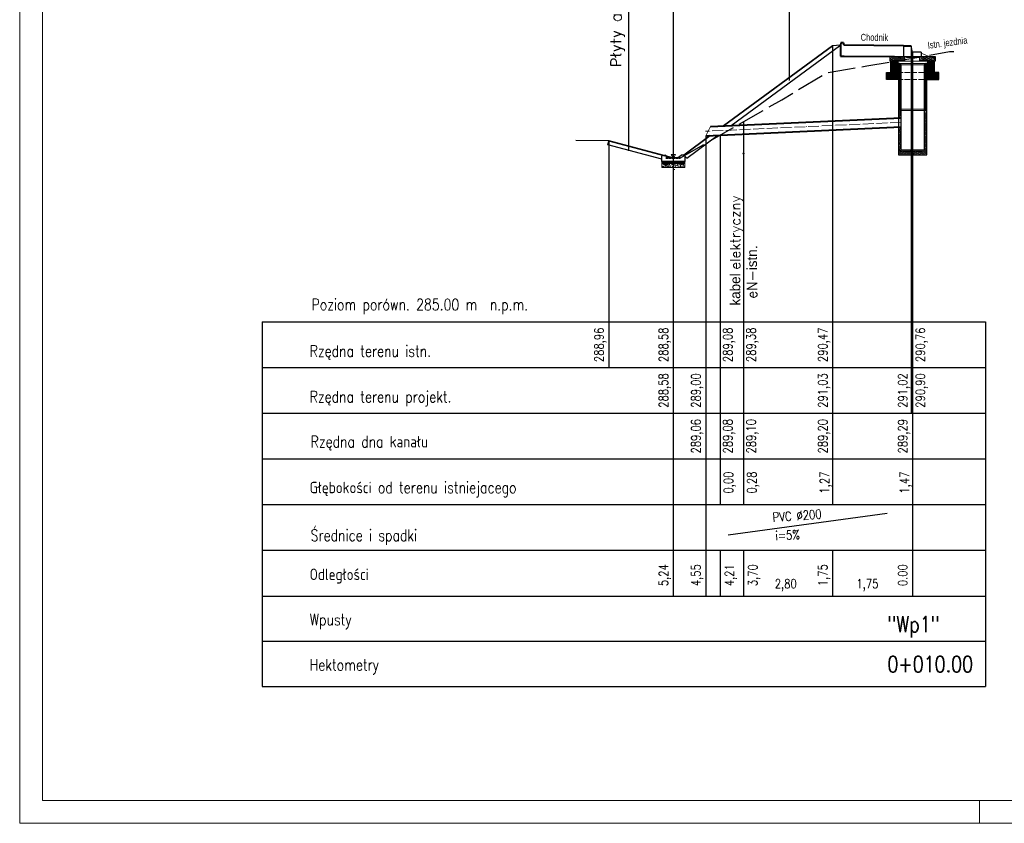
# Model space of a CAD drawing. Header units: millimetres. Extents: x 288 to 84288, y 257 to 29957.
# Tile 1 of 7: x 288 to 21830, y 257 to 17835. Entities that reach past the tile are written whole.
import ezdxf
from ezdxf.enums import TextEntityAlignment as Align

# ---------------------------------------------------------------- set-up
doc = ezdxf.new("R2010")
doc.units = ezdxf.units.MM
for name, pattern in [('ACAD_ISO02W100', [15, 12, -3]), ('ACAD_ISO03W100', [30, 12, -18]), ('ACAD_ISO04W100', [30, 24, -3, 0, -3]), ('DASHEDX2', [1.5, 1, -0.5]), ('DGN Style 2', [0.2836403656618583, 0.170184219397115, -0.1134561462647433])]:
    doc.linetypes.add(name, pattern=pattern)
for name, color, linetype, lineweight in [('12_obrys', 7, 'Continuous', 0), ('3_opisy', 7, 'Continuous', 0), ('60', 7, 'Continuous', 0), ('9_warstwy', 7, 'Continuous', 0), ('_TABELKA', 7, 'Continuous', 9), ('chodnik', 7, 'Continuous', 0), ('I-kanal.deszcz.projekt.', 30, 'Continuous', 40), ('IS-opis', 7, 'Continuous', 25), ('IS-Studzienki', 80, 'Continuous', 30), ('korytko betonowe', 7, 'Continuous', 0), ('osie', 10, 'ACAD_ISO04W100', 13), ('pobocze', 7, 'Continuous', 0), ('projektowany', 3, 'Continuous', 35), ('Teren istniejacy', 20, 'DASHEDX2', 25), ('TXT', 1, 'Continuous', 0), ('Wpust', 2, 'Continuous', 35)]:
    doc.layers.add(name, color=color, linetype=linetype, lineweight=lineweight)
for name, color, linetype in [('IS-Odnośniki', 7, 'Continuous'), ('IS-tabela', 1, 'Continuous'), ('Tabela', 1, 'Continuous'), ('TEKST', 7, 'Continuous')]:
    doc.layers.add(name, color=color, linetype=linetype)
doc.styles.add('50', font='simplex.shx', dxfattribs={"width": 0.8, "height": 180})
doc.styles.add('EWA100', font='simplex.shx', dxfattribs={"width": 0.8, "height": 250})
doc.styles.add('EWA101', font='simplex.shx', dxfattribs={"width": 0.8, "height": 350})
doc.styles.add('Style-Arial Narrow', font='ARIALN.TTF')

# ---------------------------------------------------------------- blocks, each defined once
blk = doc.blocks.new('*U4')
at = {"layer": 'korytko betonowe', "color": 7, "linetype": 'Continuous', "lineweight": 30}
for p, q in [((-0.2749666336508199, 0.04998792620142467), (-0.249966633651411, 0.07500515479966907)), ((0.2500333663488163, 0.0750051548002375), (0.2750333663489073, 0.04998792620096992))]:
    blk.add_line(p, q, dxfattribs=at)
at = {"layer": 'korytko betonowe', "color": 7, "linetype": 'Continuous', "lineweight": 30, "flags": 128}
for points in [[(0.2750333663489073, 0.04998792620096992), (0.2750333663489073, -0.07499484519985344), (-0.2749666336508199, -0.07499484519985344), (-0.2749666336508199, 0.04998792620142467)], [(-0.249966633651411, 0.07500515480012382), (-0.1999666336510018, 0.0750051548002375), (-0.1999666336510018, 0.0750051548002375)], [(0.2500333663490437, 0.0750051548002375), (0.2000333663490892, 0.0750051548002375), (0.2000333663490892, 0.0750051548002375)]]:
    blk.add_lwpolyline(points, dxfattribs=at)
at = {"layer": 'korytko betonowe', "color": 7, "linetype": 'Continuous', "lineweight": 30, "extrusion": (0, 0, -1)}
blk.add_arc((-3.336634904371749e-05, 0.3257194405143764), 0.3207142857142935, 231.419907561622, 308.5800924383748, dxfattribs=at)
blk = doc.blocks.new('*U5')
at = {"layer": 'korytko betonowe', "color": 7, "linetype": 'Continuous', "lineweight": 30}
for p, q in [((-0.2749666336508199, 0.04998792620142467), (-0.249966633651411, 0.07500515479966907)), ((0.2500333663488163, 0.0750051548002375), (0.2750333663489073, 0.04998792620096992))]:
    blk.add_line(p, q, dxfattribs=at)
at = {"layer": 'korytko betonowe', "color": 7, "linetype": 'Continuous', "lineweight": 30, "flags": 128}
for points in [[(0.2750333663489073, 0.04998792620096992), (0.2750333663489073, -0.07499484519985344), (-0.2749666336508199, -0.07499484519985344), (-0.2749666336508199, 0.04998792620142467)], [(-0.249966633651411, 0.07500515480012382), (-0.1999666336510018, 0.0750051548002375), (-0.1999666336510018, 0.0750051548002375)], [(0.2500333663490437, 0.0750051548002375), (0.2000333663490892, 0.0750051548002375), (0.2000333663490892, 0.0750051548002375)]]:
    blk.add_lwpolyline(points, dxfattribs=at)
at = {"layer": 'korytko betonowe', "color": 7, "linetype": 'Continuous', "lineweight": 30, "extrusion": (0, 0, -1)}
blk.add_arc((-3.336634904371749e-05, 0.3257194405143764), 0.3207142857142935, 231.419907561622, 308.5800924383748, dxfattribs=at)
blk = doc.blocks.new('Podstawa')
at = {"layer": 'IS-Studzienki', "linetype": 'ACAD_ISO03W100', "lineweight": 20}
h = blk.add_hatch(dxfattribs=at)
h.set_pattern_fill('ANSI31', color=256, scale=5, angle=90, style=0)
h.set_pattern_definition([(135, (7153.718840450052, 34713.49608996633), (-11.22532015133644, -11.22532015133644), [])])
h.paths.add_polyline_path([(7303.718840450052, 34963.49608996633), (7153.718840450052, 34963.49608996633), (7153.718840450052, 34713.49608996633), (7303.718840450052, 34713.49608996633)])
h.paths.add_polyline_path([(8103.718840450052, 34963.49608996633), (7953.718840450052, 34963.49608996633), (7953.718840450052, 34713.49608996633), (8103.718840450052, 34713.49608996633)])
h = blk.add_hatch(dxfattribs=at)
h.set_pattern_fill('ANSI31', color=256, scale=5, angle=90, style=0)
h.set_pattern_definition([(135, (7053.718840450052, 34563.49608996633), (-11.22532015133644, -11.22532015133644), [])])
h.paths.add_polyline_path([(8203.718840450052, 34713.49608996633), (7953.718840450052, 34713.49608996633), (7953.718840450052, 34563.49608996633), (8203.718840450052, 34563.49608996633)])
h.paths.add_polyline_path([(7303.718840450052, 34713.49608996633), (7053.718840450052, 34713.49608996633), (7053.718840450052, 34563.49608996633), (7303.718840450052, 34563.49608996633)])
for p, q in [((7228.521401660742, 34963.49608996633), (7138.718840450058, 35053.29865117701)), ((7206.070761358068, 34963.49608996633), (7138.718840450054, 35030.84801087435)), ((7183.620121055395, 34963.49608996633), (7138.718840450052, 35008.39737057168)), ((7161.169480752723, 34963.49608996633), (7138.718840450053, 34985.94673026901)), ((7250.972041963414, 34963.49608996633), (7150.97204196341, 35063.49608996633)), ((7273.422682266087, 34963.49608996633), (7173.422682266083, 35063.49608996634)), ((7295.87332256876, 34963.49608996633), (7195.873322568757, 35063.49608996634)), ((7318.323962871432, 34963.49608996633), (7218.323962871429, 35063.49608996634)), ((7340.774603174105, 34963.49608996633), (7240.774603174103, 35063.49608996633)), ((7363.225243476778, 34963.49608996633), (7263.225243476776, 35063.49608996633)), ((7383.718840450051, 34965.45313329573), (7285.675883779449, 35063.49608996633)), ((7383.71884045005, 34987.90377359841), (7308.126524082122, 35063.49608996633)), ((7408.126524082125, 34963.49608996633), (7308.126524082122, 35063.49608996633)), ((7383.718840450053, 35010.35441390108), (7330.577164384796, 35063.49608996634)), ((7430.577164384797, 34963.49608996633), (7330.577164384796, 35063.49608996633)), ((7383.718840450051, 35032.80505420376), (7353.027804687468, 35063.49608996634)), ((7451.070761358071, 34965.45313329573), (7353.027804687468, 35063.49608996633)), ((7383.718840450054, 35055.25569450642), (7375.478444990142, 35063.49608996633)), ((7451.07076135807, 34987.90377359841), (7375.478444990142, 35063.49608996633)), ((7451.070761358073, 35010.35441390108), (7397.929085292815, 35063.49608996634)), ((7451.070761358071, 35032.80505420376), (7420.379725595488, 35063.49608996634)), ((7451.070761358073, 35055.25569450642), (7442.830365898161, 35063.49608996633)), ((7906.366919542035, 34963.49608996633), (7810.693228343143, 35059.16978116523)), ((7883.916279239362, 34963.49608996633), (7810.693228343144, 35036.71914086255)), ((7861.465638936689, 34963.49608996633), (7810.693228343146, 35014.26850055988)), ((7839.014998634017, 34963.49608996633), (7810.693228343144, 34991.81786025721)), ((7816.564358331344, 34963.49608996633), (7810.693228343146, 34969.36721995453)), ((7928.817559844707, 34963.49608996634), (7828.817559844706, 35063.49608996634)), ((7951.26820014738, 34963.49608996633), (7851.268200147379, 35063.49608996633)), ((7969.392531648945, 34963.49608996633), (7873.718840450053, 35059.16978116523)), ((7946.941891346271, 34963.49608996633), (7873.718840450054, 35036.71914086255)), ((7924.491251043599, 34963.49608996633), (7873.718840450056, 35014.26850055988)), ((7902.040610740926, 34963.49608996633), (7873.718840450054, 34991.81786025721)), ((7879.589970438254, 34963.49608996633), (7873.718840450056, 34969.36721995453)), ((7991.843171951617, 34963.49608996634), (7891.843171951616, 35063.49608996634)), ((8014.29381225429, 34963.49608996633), (7914.293812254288, 35063.49608996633)), ((8036.744452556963, 34963.49608996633), (7936.744452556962, 35063.49608996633)), ((8059.195092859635, 34963.49608996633), (7959.195092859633, 35063.49608996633)), ((8081.645733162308, 34963.49608996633), (7981.645733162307, 35063.49608996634)), ((8104.096373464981, 34963.49608996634), (8004.09637346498, 35063.49608996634)), ((8118.718840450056, 34971.32426328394), (8026.547013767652, 35063.49608996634)), ((8118.718840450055, 34993.77490358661), (8048.997654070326, 35063.49608996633)), ((8118.718840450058, 35016.22554388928), (8071.448294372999, 35063.49608996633)), ((8118.718840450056, 35038.67618419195), (8093.898934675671, 35063.49608996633)), ((8118.718840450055, 35061.12682449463), (8116.349574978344, 35063.49608996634))]:
    blk.add_line(p, q, dxfattribs=at)
at = {"layer": 'IS-Studzienki', "linetype": 'Continuous', "lineweight": 20}
blk.add_line((7383.718840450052, 34963.49608996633), (7873.718840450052, 34963.49608996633), dxfattribs=at)
at = {"layer": 'IS-Studzienki', "linetype": 'ACAD_ISO02W100', "lineweight": 20, "ltscale": 10}
for p, q in [((7448.718840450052, 35063.49608996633), (7788.718840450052, 35063.49608996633)), ((7303.718840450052, 34713.49608996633), (7953.718840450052, 34713.49608996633)), ((7303.718840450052, 34563.49608996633), (7953.718840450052, 34563.49608996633))]:
    blk.add_line(p, q, dxfattribs=at)
at = {"layer": 'IS-Studzienki', "linetype": 'Continuous'}
for points in [[(7138.718840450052, 35063.49608996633), (7448.718840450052, 35063.49608996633), (7448.718840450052, 34963.49608996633), (7138.718840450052, 34963.49608996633)], [(7303.718840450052, 34713.49608996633), (7153.718840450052, 34713.49608996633), (7153.718840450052, 34963.49608996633), (7303.718840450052, 34963.49608996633)], [(7788.718840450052, 35063.49608996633), (8118.718840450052, 35063.49608996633), (8118.718840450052, 34963.49608996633), (7788.718840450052, 34963.49608996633)], [(8103.718840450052, 34963.49608996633), (7953.718840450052, 34963.49608996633), (7953.718840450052, 34713.49608996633), (8103.718840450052, 34713.49608996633)], [(7303.718840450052, 34563.49608996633), (7053.718840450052, 34563.49608996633), (7053.718840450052, 34713.49608996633), (7303.718840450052, 34713.49608996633)], [(8203.718840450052, 34713.49608996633), (7953.718840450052, 34713.49608996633), (7953.718840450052, 34563.49608996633), (8203.718840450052, 34563.49608996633)]]:
    blk.add_lwpolyline(points, close=True, dxfattribs=at)

msp = doc.modelspace()

# ---------------------------------------------------------------- hatches: boundary and pattern name
at = {"layer": '9_warstwy', "linetype": 'Continuous', "lineweight": 0}
h = msp.add_hatch(dxfattribs=at)
h.set_pattern_fill('DOTS', scale=909.0899999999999, style=0, pattern_type=2)
h.set_pattern_definition([(0, (-6709.672357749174, 15342.41994864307), (3.6079509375, 7.215901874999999), [0, -7.216356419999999])])
h.paths.add_polyline_path([(14703.83398797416, 14735.49302927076), (14339.10340968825, 14735.49302927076), (14339.10340968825, 14690.03852927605), (14357.33659469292, 14690.03852927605), (14508.54510960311, 14690.03852927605), (14698.59639063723, 14690.03852927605)])
h = msp.add_hatch(dxfattribs=at)
h.set_pattern_fill('AR-CONC', scale=909.0899999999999, style=0, pattern_type=2)
h.set_pattern_definition([(49.99999999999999, (-6606.574279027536, 15260.56366686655), (82.81113036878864, -7.245031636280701), [8.659082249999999, -95.24990474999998]), (355, (-6606.574279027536, 15260.56366686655), (-16.01945033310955, 86.84384173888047), [6.9272658, -76.19992380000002]), (100.4509999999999, (-6599.673376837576, 15259.96003110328), (66.79197941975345, 79.59841486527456), [7.359083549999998, -80.94991904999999]), (46.18420000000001, (-6606.574279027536, 15283.65455286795), (123.2176226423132, -19.11012995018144), [12.98907792, -142.87531167]), (96.63559999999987, (-6596.306107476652, 15282.06273627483), (107.9104037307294, 112.4664482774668), [11.03907986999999, -121.4253331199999]), (351.1840000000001, (-6606.574279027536, 15283.65455286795), (107.9111462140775, 112.4662993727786), [10.3908987, -114.2998857]), (21, (-6595.028836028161, 15277.88183136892), (68.91578555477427, -46.4842801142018), [8.659082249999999, -95.24990474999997]), (326.0000000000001, (-6595.028836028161, 15277.88183136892), (28.09180297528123, 83.7217190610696), [6.927265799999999, -76.19992380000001]), (71.4514, (-6589.286114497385, 15274.00819887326), (97.00739879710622, 37.23762536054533), [7.359083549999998, -80.94991904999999]), (37.50000000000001, (-6610.056093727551, 15261.00366642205), (1.403909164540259, 38.43407014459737), [0, -75.272652, 0, -77.3544681, 0, -76.49083259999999]), (7.499999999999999, (-6610.056093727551, 15261.00366642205), (30.37254349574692, 45.53657938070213), [0, -44.0999559, 0, -73.545381, 0, -29.1545163]), (327.5, (-6628.237893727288, 15261.00366642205), (61.63202708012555, -2.603971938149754), [0, -28.8636075, 0, -90.05445540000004, 0, -119.4998805]), (317.5, (-6646.419693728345, 15261.00366642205), (67.33137875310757, 11.55748436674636), [0, -37.5181443, 0, -59.80903110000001, 0, -84.8544606])])
h.paths.add_polyline_path([(14429.04425280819, 14642.93230139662), (14357.33659469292, 14690.03852927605), (14339.10340968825, 14690.03852927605), (14339.10340968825, 14599.12952927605), (14839.10290968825, 14599.12952927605), (14839.10290968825, 14690.03852927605), (14698.59639063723, 14690.03852927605), (14508.54510960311, 14690.03852927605)])
h = msp.add_hatch(dxfattribs=at)
h.set_pattern_fill('AR-CONC', scale=909.0899999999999, style=0, pattern_type=2)
h.set_pattern_definition([(49.99999999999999, (-6809.546803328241, 15284.36273397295), (82.81113036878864, -7.245031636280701), [8.659082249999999, -95.24990474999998]), (355, (-6809.546803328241, 15284.36273397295), (-16.01945033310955, 86.84384173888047), [6.9272658, -76.19992380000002]), (100.4509999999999, (-6802.645901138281, 15283.75909821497), (66.79197941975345, 79.59841486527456), [7.359083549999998, -80.94991904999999]), (46.18420000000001, (-6809.546803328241, 15307.45361997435), (123.2176226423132, -19.11012995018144), [12.98907792, -142.87531167]), (96.63559999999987, (-6799.278631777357, 15305.8608942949), (107.9104037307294, 112.4664482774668), [11.03907986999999, -121.4253331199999]), (351.1840000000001, (-6809.546803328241, 15307.45361997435), (107.9111462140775, 112.4662993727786), [10.3908987, -114.2998857]), (21, (-6798.00136032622, 15301.68089847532), (68.91578555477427, -46.4842801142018), [8.659082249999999, -95.24990474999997]), (326.0000000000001, (-6798.00136032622, 15301.68089847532), (28.09180297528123, 83.7217190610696), [6.927265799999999, -76.19992380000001]), (71.4514, (-6792.25863879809, 15297.80726598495), (97.00739879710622, 37.23762536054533), [7.359083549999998, -80.94991904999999]), (37.50000000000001, (-6810.05589372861, 15284.64000642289), (1.403909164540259, 38.43407014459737), [0, -75.272652, 0, -77.3544681, 0, -76.49083259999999]), (7.499999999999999, (-6810.05589372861, 15284.64000642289), (30.37254349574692, 45.53657938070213), [0, -44.0999559, 0, -73.545381, 0, -29.1545163]), (327.5, (-6837.328593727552, 15284.64000642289), (61.63202708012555, -2.603971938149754), [0, -28.8636075, 0, -90.05445540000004, 0, -119.4998805]), (317.5, (-6846.419493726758, 15284.64000642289), (67.33137875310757, 11.55748436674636), [0, -37.5181443, 0, -59.80903110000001, 0, -84.8544606])])
h.paths.add_polyline_path([(14357.33659469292, 14690.03852927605), (14429.04425280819, 14642.93230139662), (14508.54510960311, 14690.03852927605)])
h = msp.add_hatch(dxfattribs=at)
h.set_pattern_fill('DOTS', scale=909.0899999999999, style=0, pattern_type=2)
h.set_pattern_definition([(0, (-6468.246235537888, 15328.53723525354), (3.6079509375, 7.215901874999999), [0, -7.216356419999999])])
h.paths.add_polyline_path([(14698.59639063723, 14690.03852927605), (14839.10290968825, 14690.03852927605), (14839.10290968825, 14735.49302927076), (14703.83398797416, 14735.49302927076)])
h = msp.add_hatch(dxfattribs=at)
h.set_pattern_fill('DOTS', scale=0.90909, style=0, pattern_type=2)
h.set_pattern_definition([(0, (14586.29406135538, 14560.46929140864), (0.0036079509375, 0.007215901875), [0, -0.007216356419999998])])
h.paths.add_polyline_path([(14607.7075677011, 14559.86236448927), (14607.34283712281, 14559.86236448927), (14607.34283712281, 14559.81690998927), (14607.36107030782, 14559.81690998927), (14607.51227882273, 14559.81690998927), (14607.70233010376, 14559.81690998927)])
h = msp.add_hatch(dxfattribs=at)
h.set_pattern_fill('AR-CONC', scale=0.90909, style=0, pattern_type=2)
h.set_pattern_definition([(49.99999999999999, (14586.39715943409, 14560.38743512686), (0.08281113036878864, -0.007245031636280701), [0.00865908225, -0.09524990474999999]), (355, (14586.39715943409, 14560.38743512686), (-0.01601945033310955, 0.08684384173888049), [0.0069272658, -0.0761999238]), (100.4509999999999, (14586.40406033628, 14560.3868314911), (0.06679197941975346, 0.07959841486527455), [0.007359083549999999, -0.08094991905]), (46.18420000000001, (14586.39715943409, 14560.41052601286), (0.1232176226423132, -0.01911012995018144), [0.01298907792, -0.14287531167]), (96.63559999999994, (14586.40742760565, 14560.40893419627), (0.1079104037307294, 0.1124664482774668), [0.01103907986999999, -0.12142533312]), (351.1840000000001, (14586.39715943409, 14560.41052601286), (0.1079111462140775, 0.1124662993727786), [0.0103908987, -0.1142998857]), (21, (14586.4087048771, 14560.40475329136), (0.06891578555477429, -0.0464842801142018), [0.008659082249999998, -0.09524990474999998]), (326.0000000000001, (14586.4087048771, 14560.40475329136), (0.02809180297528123, 0.0837217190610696), [0.006927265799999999, -0.07619992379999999]), (71.4514, (14586.41444759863, 14560.40087965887), (0.09700739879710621, 0.03723762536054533), [0.007359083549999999, -0.08094991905]), (37.50000000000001, (14586.3936776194, 14560.38787512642), (0.001403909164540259, 0.03843407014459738), [0, -0.075272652, 0, -0.07735446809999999, 0, -0.07649083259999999]), (7.499999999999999, (14586.3936776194, 14560.38787512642), (0.03037254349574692, 0.04553657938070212), [0, -0.0440999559, 0, -0.07354538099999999, 0, -0.0291545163]), (327.5, (14586.3754958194, 14560.38787512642), (0.06163202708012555, -0.002603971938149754), [0, -0.0288636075, 0, -0.09005445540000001, 0, -0.1194998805]), (317.5, (14586.35731401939, 14560.38787512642), (0.06733137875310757, 0.01155748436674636), [0, -0.0375181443, 0, -0.0598090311, 0, -0.08485446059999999])])
h.paths.add_polyline_path([(14607.43277796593, 14559.76980376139), (14607.36107030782, 14559.81690998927), (14607.34283712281, 14559.81690998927), (14607.34283712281, 14559.72600098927), (14607.84283662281, 14559.72600098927), (14607.84283662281, 14559.81690998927), (14607.70233010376, 14559.81690998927), (14607.51227882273, 14559.81690998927)])
h = msp.add_hatch(dxfattribs=at)
h.set_pattern_fill('AR-CONC', scale=0.90909, style=0, pattern_type=2)
h.set_pattern_definition([(49.99999999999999, (14586.1941869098, 14560.41123419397), (0.08281113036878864, -0.007245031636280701), [0.00865908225, -0.09524990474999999]), (355, (14586.1941869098, 14560.41123419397), (-0.01601945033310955, 0.08684384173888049), [0.0069272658, -0.0761999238]), (100.4509999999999, (14586.20108781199, 14560.41063055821), (0.06679197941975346, 0.07959841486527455), [0.007359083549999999, -0.08094991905]), (46.18420000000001, (14586.1941869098, 14560.43432507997), (0.1232176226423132, -0.01911012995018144), [0.01298907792, -0.14287531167]), (96.63559999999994, (14586.20445508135, 14560.43273235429), (0.1079104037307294, 0.1124664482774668), [0.01103907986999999, -0.12142533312]), (351.1840000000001, (14586.1941869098, 14560.43432507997), (0.1079111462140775, 0.1124662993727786), [0.0103908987, -0.1142998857]), (21, (14586.2057323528, 14560.42855235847), (0.06891578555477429, -0.0464842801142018), [0.008659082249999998, -0.09524990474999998]), (326.0000000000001, (14586.2057323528, 14560.42855235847), (0.02809180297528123, 0.0837217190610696), [0.006927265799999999, -0.07619992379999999]), (71.4514, (14586.21147507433, 14560.42467872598), (0.09700739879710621, 0.03723762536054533), [0.007359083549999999, -0.08094991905]), (37.50000000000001, (14586.1936778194, 14560.41151146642), (0.001403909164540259, 0.03843407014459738), [0, -0.075272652, 0, -0.07735446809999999, 0, -0.07649083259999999]), (7.499999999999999, (14586.1936778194, 14560.41151146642), (0.03037254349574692, 0.04553657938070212), [0, -0.0440999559, 0, -0.07354538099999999, 0, -0.0291545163]), (327.5, (14586.1664051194, 14560.41151146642), (0.06163202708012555, -0.002603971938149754), [0, -0.0288636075, 0, -0.09005445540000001, 0, -0.1194998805]), (317.5, (14586.1573142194, 14560.41151146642), (0.06733137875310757, 0.01155748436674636), [0, -0.0375181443, 0, -0.0598090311, 0, -0.08485446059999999])])
h.paths.add_polyline_path([(14607.36107030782, 14559.81690998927), (14607.43277796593, 14559.76980376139), (14607.51227882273, 14559.81690998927)])
h = msp.add_hatch(dxfattribs=at)
h.set_pattern_fill('DOTS', scale=0.90909, style=0, pattern_type=2)
h.set_pattern_definition([(0, (14586.53548747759, 14560.45540869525), (0.0036079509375, 0.007215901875), [0, -0.007216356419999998])])
h.paths.add_polyline_path([(14607.70233010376, 14559.81690998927), (14607.84283662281, 14559.81690998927), (14607.84283662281, 14559.86236448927), (14607.7075677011, 14559.86236448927)])
at = {"layer": 'IS-Studzienki', "linetype": 'ACAD_ISO03W100', "lineweight": 18}
h = msp.add_hatch(dxfattribs=at)
h.set_pattern_fill('ANSI31', color=256, scale=5, angle=90, style=0)
h.set_pattern_definition([(135, (17330.39071732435, 15964.38329517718), (-11.22532015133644, -11.22532015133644), [])])
h.paths.add_polyline_path([(19574.2739675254, 16098.22022985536), (19554.27396752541, 16098.22022985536), (19544.27396752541, 16128.22022985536), (19514.27396752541, 16128.22022985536), (19514.27396752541, 15878.22022985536), (19544.27396752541, 15878.22022985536), (19554.27396752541, 15848.22022985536), (19574.2739675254, 15848.22022985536)])
h.paths.add_polyline_path([(20134.27396752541, 16128.22022985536), (20104.27396752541, 16128.22022985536), (20094.27396752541, 16098.22022985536), (20074.27396752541, 16098.22022985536), (20074.27396752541, 15915.19891233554, -0.22871927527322), (20134.27396752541, 15905.54512764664)])
h.paths.add_polyline_path([(20134.27396752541, 15905.54512764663, 0.2287192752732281), (20074.27396752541, 15915.19891233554), (20074.27396752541, 15848.22022985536), (20094.27396752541, 15848.22022985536), (20104.27396752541, 15878.22022985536), (20134.27396752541, 15878.22022985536)])
h.paths.add_polyline_path([(19574.27396752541, 16846.22022985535), (19544.27396752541, 16846.22022985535), (19534.27396752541, 16878.22022985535), (19521.27396752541, 16878.22022985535), (19514.27396752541, 16871.22022985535), (19514.27396752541, 16128.22022985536), (19544.27396752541, 16128.22022985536), (19554.27396752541, 16098.22022985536), (19574.27396752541, 16098.22022985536)])
h.paths.add_polyline_path([(20134.27396752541, 16811.24154737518, -0.228719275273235), (20074.27396752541, 16820.89533206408), (20074.27396752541, 16165.19891233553, -0.2287192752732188), (20134.2739675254, 16155.54512764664)])
h.paths.add_polyline_path([(20134.27396752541, 16871.22022985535), (20127.27396752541, 16878.22022985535), (20114.27396752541, 16878.22022985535), (20104.27396752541, 16846.22022985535), (20074.27396752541, 16846.22022985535), (20074.27396752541, 16820.89533206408, 0.228719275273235), (20134.27396752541, 16811.24154737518)])
h.paths.add_polyline_path([(20134.27396752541, 16155.54512764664, 0.2287192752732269), (20074.27396752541, 16165.19891233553), (20074.27396752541, 16098.22022985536), (20094.27396752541, 16098.22022985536), (20104.27396752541, 16128.22022985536), (20134.2739675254, 16128.22022985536)])

# ---------------------------------------------------------------- linework, layer by layer
at = {"layer": '12_obrys', "color": 251, "linetype": 'DGN Style 2', "lineweight": 40}
for p, q in [((14752.73935968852, 14808.22022927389), (14425.46695968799, 14808.22022927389)), ((14752.73935968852, 14808.22022927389), (14425.46695968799, 14808.22022927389)), ((14607.75647307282, 14559.93509168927), (14607.42920067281, 14559.93509168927)), ((14607.75647307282, 14559.93509168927), (14607.42920067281, 14559.93509168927))]:
    msp.add_line(p, q, dxfattribs=at)
at = {"layer": '3_opisy', "color": 7, "linetype": 'Continuous', "lineweight": 0, "flags": 128}
for points in [[(14589.10315968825, 14808.22022927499), (14538.19411968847, 14884.58378927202), (14638.194019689, 14884.58378927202), (14589.10315968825, 14808.22022927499)], [(14607.59283687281, 14559.93509168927), (14607.54192783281, 14560.01145524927), (14607.64192773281, 14560.01145524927), (14607.59283687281, 14559.93509168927)]]:
    msp.add_lwpolyline(points, dxfattribs=at)
at = {"layer": '60', "color": 7, "linetype": 'Continuous', "lineweight": 0}
msp.add_line((14589.10316515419, 11231.5359013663), (14589.10316515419, 11331.53590099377), dxfattribs=at)
at = {"layer": '9_warstwy', "color": 7, "linetype": 'Continuous', "lineweight": 13}
for p, q in [((14816.37565968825, 14871.85652927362), (14881.69009011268, 14806.5420988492)), ((14607.82010937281, 14559.99872798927), (14607.88542380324, 14559.93341355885))]:
    msp.add_line(p, q, dxfattribs=at)
at = {"layer": '9_warstwy', "color": 7, "linetype": 'Continuous', "lineweight": 0, "flags": 128}
for points in [[(14703.83398797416, 14735.49302927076), (14339.10340968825, 14735.49302927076), (14339.10340968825, 14690.03852927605), (14357.33659469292, 14690.03852927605), (14508.54510960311, 14690.03852927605), (14698.59639063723, 14690.03852927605), (14703.83398797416, 14735.49302927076)], [(14429.04425280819, 14642.93230139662), (14357.33659469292, 14690.03852927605), (14339.10340968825, 14690.03852927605), (14339.10340968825, 14599.12952927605), (14839.10290968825, 14599.12952927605), (14839.10290968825, 14690.03852927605), (14698.59639063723, 14690.03852927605), (14508.54510960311, 14690.03852927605), (14429.04425280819, 14642.93230139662)], [(14357.33659469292, 14690.03852927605), (14429.04425280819, 14642.93230139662), (14508.54510960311, 14690.03852927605), (14357.33659469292, 14690.03852927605)], [(14698.59639063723, 14690.03852927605), (14839.10290968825, 14690.03852927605), (14839.10290968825, 14735.49302927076), (14703.83398797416, 14735.49302927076), (14698.59639063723, 14690.03852927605)], [(14607.7075677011, 14559.86236448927), (14607.34283712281, 14559.86236448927), (14607.34283712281, 14559.81690998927), (14607.36107030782, 14559.81690998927), (14607.51227882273, 14559.81690998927), (14607.70233010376, 14559.81690998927), (14607.7075677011, 14559.86236448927)], [(14607.43277796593, 14559.76980376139), (14607.36107030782, 14559.81690998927), (14607.34283712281, 14559.81690998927), (14607.34283712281, 14559.72600098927), (14607.84283662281, 14559.72600098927), (14607.84283662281, 14559.81690998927), (14607.70233010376, 14559.81690998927), (14607.51227882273, 14559.81690998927), (14607.43277796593, 14559.76980376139)], [(14607.36107030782, 14559.81690998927), (14607.43277796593, 14559.76980376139), (14607.51227882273, 14559.81690998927), (14607.36107030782, 14559.81690998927)], [(14607.70233010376, 14559.81690998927), (14607.84283662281, 14559.81690998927), (14607.84283662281, 14559.86236448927), (14607.7075677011, 14559.86236448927), (14607.70233010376, 14559.81690998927)]]:
    msp.add_lwpolyline(points, close=True, dxfattribs=at)
at = {"layer": '_TABELKA', "linetype": 'Continuous'}
for p, q in [((287.5625031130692, 256.7743232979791), (287.5625031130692, 29956.77432329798)), ((787.5625031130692, 756.7743232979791), (787.5625031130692, 29456.77432329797)), ((83787.56250311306, 756.7743232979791), (787.5625031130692, 756.7743232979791)), ((21287.56250311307, 256.7743232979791), (21287.56250311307, 756.7743232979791)), ((84287.56250311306, 256.7743232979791), (287.5625031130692, 256.7743232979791))]:
    msp.add_line(p, q, dxfattribs=at)
at = {"layer": 'chodnik', "color": 6, "linetype": 'Continuous', "lineweight": 40}
for p, q in [((18253.76155356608, 17331.24510013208), (18244.2739693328, 17276.46067546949)), ((18244.2739693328, 17276.46067546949), (18244.2739693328, 17040.85867666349)), ((18313.76155595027, 17331.24510013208), (18253.76155356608, 17331.24510013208)), ((18324.27397052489, 17276.46067546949), (18313.76155595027, 17331.24510013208)), ((19624.27397052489, 17263.46067666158), (18324.27397052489, 17276.46067546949)), ((19624.27397052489, 17253.46067511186), (19624.27397052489, 17263.46067666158)), ((19794.2739693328, 17253.46067511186), (19624.27397052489, 17253.46067511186)), ((19624.27453480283, 17253.46070896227), (19624.27453480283, 17263.46070908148)), ((18244.2739693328, 17040.85867666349), (18324.27397052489, 17040.85867666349)), ((18324.27397052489, 17040.85867666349), (19424.27396909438, 17030.85867570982)), ((19824.2589319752, 17128.22023104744), (19824.2589319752, 17128.22023104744)), ((19824.25949625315, 17128.22026346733), (19824.25949625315, 17128.22026346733))]:
    msp.add_line(p, q, dxfattribs=at)
at = {"layer": 'I-kanal.deszcz.projekt.'}
for p, q in [((15403.6449506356, 15499.23893432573), (19574.27396752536, 15691.22022985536)), ((15297.60593235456, 15294.35777418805), (19574.27396752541, 15491.22022985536))]:
    msp.add_line(p, q, dxfattribs=at)
at = {"layer": 'I-kanal.deszcz.projekt.', "lineweight": 9}
msp.add_line((15297.60593235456, 15294.35777418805), (15403.6449506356, 15499.23893432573), dxfattribs=at)
at = {"layer": 'IS-Studzienki', "lineweight": 9}
for p, q in [((19534.27396752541, 16878.22022985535), (20114.27396752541, 16878.22022985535)), ((19574.27396752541, 16846.22022985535), (20074.27396752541, 16846.22022985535)), ((19544.27396752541, 15878.22022985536), (20044.27396752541, 15878.22022985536)), ((19574.27396752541, 15848.22022985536), (20074.27396752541, 15848.22022985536))]:
    msp.add_line(p, q, dxfattribs=at)
at = {"layer": 'IS-Studzienki', "linetype": 'ACAD_ISO03W100', "lineweight": 18}
for p, q in [((19574.2739675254, 15806.04840317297), (19514.2739675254, 15866.04840317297)), ((19574.2739675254, 15783.5977628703), (19514.27396752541, 15843.5977628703)), ((19574.2739675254, 15761.14712256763), (19514.27396752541, 15821.14712256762)), ((19574.2739675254, 15738.69648226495), (19514.2739675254, 15798.69648226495)), ((19574.2739675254, 15716.24584196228), (19514.27396752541, 15776.24584196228)), ((19563.84893932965, 15704.22022985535), (19514.27396752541, 15753.7952016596)), ((19541.39829902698, 15704.22022985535), (19514.27396752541, 15731.34456135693)), ((19538.69268860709, 15864.08032239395), (19524.55278114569, 15878.22022985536)), ((19574.2739675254, 15828.49904347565), (19556.55278114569, 15846.22022985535)), ((20078.54916407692, 15848.33835695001), (20074.27396752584, 15852.61355350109)), ((20110.72849228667, 15808.40924567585), (20074.27396752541, 15844.86377043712)), ((20134.27396752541, 15739.96248983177), (20074.27396752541, 15799.96248983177)), ((20134.27396752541, 15717.5118495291), (20074.27396752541, 15777.5118495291)), ((20134.27396752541, 15695.06120922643), (20074.27396752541, 15755.06120922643)), ((20134.27396752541, 15672.61056892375), (20074.27396752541, 15732.61056892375)), ((20134.27396752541, 15762.41313013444), (20078.54916407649, 15818.13793358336)), ((20131.1911104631, 15840.59769116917), (20095.36814841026, 15876.420653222)), ((20134.27396752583, 15859.96547440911), (20107.49892495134, 15886.74051698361)), ((20134.27396752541, 15784.86377043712), (20110.72849228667, 15808.40924567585)), ((20134.27396752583, 15882.41611471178), (20112.84431549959, 15903.84576673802)), ((20134.27396752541, 15807.31441073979), (20131.19111046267, 15810.39726780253)), ((19518.9476587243, 15704.22022985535), (19514.27396752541, 15708.89392105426)), ((20134.27396752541, 15650.15992862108), (20074.27396752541, 15710.15992862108)), ((20134.27396752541, 15627.70928831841), (20074.27396752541, 15687.70928831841)), ((20134.27396752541, 15605.25864801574), (20074.27396752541, 15665.25864801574)), ((20134.27396752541, 15582.80800771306), (20074.27396752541, 15642.80800771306)), ((20134.27396752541, 15560.35736741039), (20074.27396752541, 15620.35736741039)), ((20134.27396752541, 15537.90672710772), (20074.27396752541, 15597.90672710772)), ((20134.27396752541, 15515.45608680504), (20074.27396752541, 15575.45608680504)), ((20134.27396752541, 15493.00544650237), (20074.27396752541, 15553.00544650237)), ((20134.27396752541, 15470.5548061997), (20074.27396752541, 15530.5548061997)), ((19574.2739675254, 15401.93687772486), (19514.27396752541, 15461.93687772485)), ((19574.27396752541, 15379.48623742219), (19514.27396752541, 15439.48623742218)), ((19574.2739675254, 15357.03559711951), (19514.27396752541, 15417.03559711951)), ((19574.2739675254, 15334.58495681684), (19514.27396752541, 15394.58495681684)), ((19574.27396752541, 15312.13431651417), (19514.27396752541, 15372.13431651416)), ((19574.27396752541, 15289.6836762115), (19514.27396752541, 15349.68367621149)), ((19574.2739675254, 15267.23303590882), (19514.27396752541, 15327.23303590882)), ((19574.27396752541, 15244.78239560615), (19514.27396752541, 15304.78239560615)), ((19574.2739675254, 15424.38751802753), (19520.44125569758, 15478.22022985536)), ((19574.27396752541, 15446.83815833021), (19542.89189600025, 15478.22022985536)), ((19574.2739675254, 15469.28879863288), (19565.34253630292, 15478.22022985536)), ((20134.27396752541, 15448.10416589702), (20074.27396752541, 15508.10416589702)), ((20134.27396752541, 15425.65352559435), (20074.27396752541, 15485.65352559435)), ((20134.27396752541, 15403.20288529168), (20074.27396752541, 15463.20288529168)), ((20134.27396752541, 15380.752244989), (20074.27396752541, 15440.752244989)), ((20134.27396752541, 15358.30160468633), (20074.27396752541, 15418.30160468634)), ((20134.27396752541, 15335.85096438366), (20074.27396752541, 15395.85096438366)), ((20134.27396752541, 15313.40032408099), (20074.27396752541, 15373.40032408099)), ((20134.27396752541, 15290.94968377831), (20074.27396752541, 15350.94968377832)), ((20134.27396752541, 15268.49904347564), (20074.27396752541, 15328.49904347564)), ((20134.27396752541, 15246.04840317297), (20074.2739675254, 15306.04840317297)), ((19574.2739675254, 15222.33175530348), (19514.27396752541, 15282.33175530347)), ((19574.2739675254, 15199.8811150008), (19514.27396752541, 15259.8811150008)), ((19574.27396752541, 15177.43047469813), (19514.27396752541, 15237.43047469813)), ((19574.2739675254, 15154.97983439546), (19514.27396752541, 15214.97983439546)), ((19574.2739675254, 15132.52919409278), (19514.27396752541, 15192.52919409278)), ((19574.27396752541, 15110.07855379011), (19514.27396752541, 15170.07855379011)), ((19574.27396752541, 15087.62791348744), (19514.27396752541, 15147.62791348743)), ((19574.2739675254, 15065.17727318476), (19514.27396752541, 15125.17727318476)), ((19574.27396752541, 15042.72663288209), (19514.27396752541, 15102.72663288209)), ((19574.2739675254, 15020.27599257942), (19514.27396752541, 15080.27599257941)), ((20134.27396752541, 15223.59776287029), (20074.27396752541, 15283.5977628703)), ((20134.27396752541, 15201.14712256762), (20074.27396752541, 15261.14712256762)), ((20134.27396752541, 15178.69648226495), (20074.2739675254, 15238.69648226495)), ((20134.27396752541, 15156.24584196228), (20074.27396752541, 15216.24584196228)), ((20134.27396752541, 15133.7952016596), (20074.2739675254, 15193.79520165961)), ((20134.27396752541, 15111.34456135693), (20074.2739675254, 15171.34456135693)), ((20134.27396752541, 15088.89392105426), (20074.27396752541, 15148.89392105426)), ((20134.27396752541, 15066.44328075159), (20074.2739675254, 15126.44328075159)), ((20134.27396752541, 15043.99264044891), (20074.2739675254, 15103.99264044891)), ((20134.27396752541, 15021.54200014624), (20074.27396752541, 15081.54200014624)), ((19574.2739675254, 14997.82535227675), (19514.27396752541, 15057.82535227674)), ((19671.42844964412, 14878.22022985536), (19514.27396752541, 15035.37471197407)), ((19648.97780934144, 14878.22022985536), (19514.27396752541, 15012.9240716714)), ((19626.52716903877, 14878.22022985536), (19514.27396752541, 14990.47343136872)), ((19604.0765287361, 14878.22022985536), (19514.27396752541, 14968.02279106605)), ((19581.62588843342, 14878.22022985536), (19514.27396752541, 14945.57215076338)), ((19559.17524813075, 14878.22022985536), (19514.27396752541, 14923.12151046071)), ((19536.72460782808, 14878.22022985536), (19514.27396752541, 14900.67087015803)), ((19693.87908994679, 14878.22022985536), (19593.87908994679, 14978.22022985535)), ((19716.32973024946, 14878.22022985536), (19616.32973024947, 14978.22022985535)), ((19738.78037055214, 14878.22022985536), (19638.78037055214, 14978.22022985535)), ((19761.2310108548, 14878.22022985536), (19661.2310108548, 14978.22022985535)), ((19783.68165115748, 14878.22022985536), (19683.68165115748, 14978.22022985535)), ((19806.13229146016, 14878.22022985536), (19706.13229146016, 14978.22022985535)), ((19828.58293176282, 14878.22022985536), (19728.58293176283, 14978.22022985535)), ((19851.0335720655, 14878.22022985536), (19751.03357206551, 14978.22022985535)), ((19873.48421236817, 14878.22022985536), (19773.48421236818, 14978.22022985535)), ((19895.93485267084, 14878.22022985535), (19795.93485267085, 14978.22022985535)), ((19918.38549297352, 14878.22022985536), (19818.38549297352, 14978.22022985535)), ((19940.83613327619, 14878.22022985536), (19840.83613327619, 14978.22022985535)), ((19963.28677357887, 14878.22022985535), (19863.28677357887, 14978.22022985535)), ((19985.73741388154, 14878.22022985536), (19885.73741388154, 14978.22022985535)), ((20008.18805418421, 14878.22022985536), (19908.18805418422, 14978.22022985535)), ((20030.63869448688, 14878.22022985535), (19930.63869448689, 14978.22022985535)), ((20053.08933478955, 14878.22022985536), (19953.08933478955, 14978.22022985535)), ((20075.53997509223, 14878.22022985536), (19975.53997509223, 14978.22022985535)), ((20097.99061539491, 14878.22022985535), (19997.99061539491, 14978.22022985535)), ((20120.44125569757, 14878.22022985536), (20020.44125569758, 14978.22022985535)), ((20134.27396752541, 14886.8381583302), (20042.89189600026, 14978.22022985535)), ((20134.27396752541, 14909.28879863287), (20065.34253630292, 14978.22022985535)), ((20134.27396752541, 14999.09135984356), (20074.2739675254, 15059.09135984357)), ((20134.27396752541, 14976.64071954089), (20074.2739675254, 15036.6407195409)), ((20134.27396752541, 14954.19007923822), (20074.2739675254, 15014.19007923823)), ((20134.27396752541, 14931.73943893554), (20074.2739675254, 14991.73943893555))]:
    msp.add_line(p, q, dxfattribs=at)
at = {"layer": 'IS-Studzienki', "linetype": 'ACAD_ISO02W100', "lineweight": 15, "ltscale": 10}
msp.add_line((19534.27396752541, 15878.22022985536), (20114.27396752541, 15878.22022985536), dxfattribs=at)
at = {"layer": 'IS-Studzienki', "linetype": 'Continuous', "lineweight": 20}
for p, q in [((20074.27396752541, 15846.22022985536), (19574.27396752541, 15846.22022985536)), ((19574.27396752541, 15704.22022985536), (19514.27396752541, 15704.22022985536)), ((19574.27396752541, 15478.22022985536), (19514.27396752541, 15478.22022985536))]:
    msp.add_line(p, q, dxfattribs=at)
at = {"layer": 'IS-Studzienki'}
for points in [[(19554.27396752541, 15848.22022985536), (19574.2739675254, 15848.22022985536), (19574.27396752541, 16846.22022985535), (19544.27396752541, 16846.22022985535), (19534.27396752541, 16878.22022985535), (19519.27396752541, 16878.22022985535), (19514.27396752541, 16873.22022985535), (19514.27396752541, 15878.22022985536), (19544.27396752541, 15878.22022985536)], [(20104.27396752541, 15878.22022985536), (20134.27396752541, 15878.22022985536), (20134.27396752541, 16873.22022985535), (20129.27396752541, 16878.22022985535), (20114.27396752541, 16878.22022985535), (20104.27396752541, 16846.22022985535), (20074.27396752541, 16846.22022985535), (20074.27396752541, 15848.22022985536), (20094.27396752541, 15848.22022985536)], [(19574.27396752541, 14978.22022985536), (19574.27396752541, 15846.22022985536), (19544.27396752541, 15846.22022985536), (19534.27396752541, 15878.22022985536), (19519.27396752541, 15878.22022985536), (19514.27396752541, 15873.22022985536), (19514.27396752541, 14878.22022985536), (20134.27396752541, 14878.22022985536), (20134.27396752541, 15873.22022985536), (20129.27396752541, 15878.22022985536), (20114.27396752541, 15878.22022985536), (20104.27396752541, 15846.22022985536), (20074.27396752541, 15846.22022985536), (20074.27396752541, 14978.22022985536)]]:
    msp.add_lwpolyline(points, close=True, dxfattribs=at)
at = {"layer": 'IS-tabela'}
for p, q in [((14589.10315968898, 5228.220230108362), (14589.10315968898, 24037.62554330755)), ((18074.27397052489, 17266.26067720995), (18074.27397052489, 7228.220229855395)), ((19794.2739693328, 17253.46067654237), (19794.2739693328, 9228.22022985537)), ((5591.363926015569, 11228.22022985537), (5591.363926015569, 3248.220229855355)), ((5591.363926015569, 11228.22022985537), (21419.79019528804, 11228.22022985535)), ((21419.79019528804, 11228.22022985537), (21419.79019528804, 3248.220229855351)), ((5591.363926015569, 10228.22022985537), (21419.79019528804, 10228.22022985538)), ((5591.363926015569, 9228.22022985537), (21419.79019528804, 9228.22022985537)), ((5591.363926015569, 8228.220229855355), (21419.79019528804, 8228.220229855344)), ((5591.363926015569, 7228.220229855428), (21419.79019528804, 7228.220229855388)), ((15788.96738264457, 6564.980700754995), (19267.34777632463, 7037.63554750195)), ((5591.363926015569, 6228.220229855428), (21419.79019528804, 6228.220229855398)), ((5591.363926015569, 5228.220229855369), (21419.79019528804, 5228.220229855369)), ((5591.363926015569, 4238.220229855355), (21419.79019528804, 4238.220229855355)), ((5591.363926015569, 3248.220229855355), (21419.79019528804, 3248.220229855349))]:
    msp.add_line(p, q, dxfattribs=at)
at = {"layer": 'IS-tabela', "flags": 128}
for points in [[(19824.27396754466, 17133.46067701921), (19824.27396754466, 12231.53590070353), (19824.27396754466, 11331.53590070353), (19824.27396754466, 11331.53590070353)], [(19824.27396755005, 17128.22022985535), (19824.27396747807, 12128.22022981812), (19824.27396747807, 5228.220229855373), (19824.27396747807, 5228.220229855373)], [(16120.60593235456, 15604.91575904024), (16120.60593235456, 13731.37252615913), (16120.60593235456, 7228.220229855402)], [(15609.76962391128, 15308.72721095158), (15609.76962391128, 13731.37252615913), (15609.76962391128, 7228.220229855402)], [(13179.79019528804, 15188.22022985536), (13179.79019528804, 13610.86554506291), (13179.79019528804, 10228.22022985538), (13179.79019528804, 10228.22022985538)], [(15297.60593235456, 15294.35777418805), (15297.60593235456, 13717.00308939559), (15297.60593235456, 5228.220229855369), (15297.60593235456, 5228.220229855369)], [(15609.76962391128, 6228.220229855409), (15609.76962391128, 5242.589666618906), (15609.76962391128, 5242.589666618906)], [(16120.60593235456, 6228.220229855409), (16120.60593235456, 5242.589666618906), (16120.60593235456, 5242.589666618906)]]:
    msp.add_lwpolyline(points, dxfattribs=at)
at = {"layer": 'korytko betonowe', "color": 7, "linetype": 'Continuous', "lineweight": 0}
for p, q in [((14339.10340968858, 14599.12952927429), (14339.10340968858, 14690.03852927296)), ((14839.10290968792, 14690.03852927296), (14839.10290968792, 14599.12952927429)), ((14839.10290968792, 14599.12952927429), (14339.10340968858, 14599.12952927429)), ((14607.34283712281, 14559.72600098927), (14607.34283712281, 14559.81690998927)), ((14607.84283662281, 14559.72600098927), (14607.34283712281, 14559.72600098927)), ((14607.84283662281, 14559.81690998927), (14607.84283662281, 14559.72600098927))]:
    msp.add_line(p, q, dxfattribs=at)
at = {"layer": 'korytko betonowe', "color": 7, "linetype": 'Continuous', "lineweight": 0, "flags": 128}
for points in [[(14839.10290968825, 14735.49302927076), (14839.10290968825, 14690.03852927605), (14339.10340968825, 14690.03852927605), (14339.10340968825, 14735.49302927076)], [(14607.84283662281, 14559.86236448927), (14607.84283662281, 14559.81690998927), (14607.34283712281, 14559.81690998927), (14607.34283712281, 14559.86236448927)]]:
    msp.add_lwpolyline(points, dxfattribs=at)
at = {"layer": 'osie', "ltscale": 10}
msp.add_line((19574.27396752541, 15591.22022985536), (15293.00762785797, 15394.25199622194), dxfattribs=at)
at = {"layer": 'pobocze', "color": 2, "linetype": 'Continuous', "lineweight": 30, "flags": 128}
msp.add_lwpolyline([(18244.2739693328, 17276.46067546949), (18074.27397052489, 17266.26067720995)], dxfattribs=at)
at = {"layer": 'projektowany', "linetype": 'Continuous'}
for p, q in [((15687.80883173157, 15512.31949119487), (18074.27397052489, 17266.26067720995)), ((14816.37566268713, 14871.85652627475), (15397.50015438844, 15298.95607868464)), ((14599.59714090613, 14808.22022735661), (13179.79019528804, 15188.22022985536))]:
    msp.add_line(p, q, dxfattribs=at)
at = {"layer": 'projektowany', "linetype": 'Continuous', "lineweight": 25}
for p, q in [((15852.294110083, 15519.89103416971), (18226.17386048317, 17264.58254346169)), ((14881.69009011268, 14806.5420988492), (15561.98543273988, 15306.52762165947)), ((14339.103409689, 14782.54774866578), (13155.96598999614, 15099.20504057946))]:
    msp.add_line(p, q, dxfattribs=at)
at = {"layer": 'projektowany', "color": 3, "linetype": 'Continuous', "lineweight": 0}
for p, q in [((18074.27397052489, 17266.26067720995), (18244.2739693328, 17276.46067618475)), ((18244.2739693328, 17276.46067618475), (18253.76155356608, 17331.24510013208)), ((18253.76155356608, 17331.24510013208), (18313.76155595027, 17331.24510013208)), ((18313.76155595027, 17331.24510013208), (18324.27397052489, 17276.46067618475)), ((18324.27397052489, 17276.46067618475), (19624.27396754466, 17263.46067666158)), ((19624.27396754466, 17263.46067666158), (19794.2739693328, 17253.46067654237)), ((19624.27398244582, 17263.46025203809), (19794.26677624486, 17253.46067511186))]:
    msp.add_line(p, q, dxfattribs=at)
at = {"layer": 'projektowany', "linetype": 'Continuous'}
msp.add_lwpolyline([(13155.96598999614, 15099.20504057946), (13179.79019528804, 15188.22022985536)], dxfattribs=at)
at = {"layer": 'Tabela'}
for p, q in [((17130.82630601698, 16506.53159864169), (17130.82630601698, 21728.05001997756)), ((13614.95236749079, 14964.87867809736), (13614.95236749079, 19968.59027473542))]:
    msp.add_line(p, q, dxfattribs=at)
at = {"layer": 'Teren istniejacy', "linetype": 'ACAD_ISO02W100', "ltscale": 100}
msp.add_line((13179.79019528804, 15188.22022985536), (12455.7407425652, 15195.08250624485), dxfattribs=at)
at = {"layer": 'Teren istniejacy', "linetype": 'ACAD_ISO02W100', "ltscale": 50}
msp.add_line((14575.77293561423, 14719.20503808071), (14514.91555962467, 14735.49302927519), dxfattribs=at)
at = {"layer": 'Teren istniejacy', "linetype": 'Continuous'}
msp.add_line((18074.27397052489, 6228.220229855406), (18074.27397052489, 5228.220229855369), dxfattribs=at)
at = {"layer": 'Teren istniejacy', "linetype": 'ACAD_ISO02W100', "ltscale": 50, "flags": 128}
msp.add_lwpolyline([(14729.79020015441, 14808.22023259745), (15373.33677546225, 15170.84426247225), (15954.38590923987, 15509.70059441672), (16960.65717617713, 16086.11902188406), (17960.74409167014, 16679.76890169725), (18396.55438498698, 16750.11465059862), (18823.59378473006, 16824.38429259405), (19652.95402840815, 16963.38678335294), (20634.35834626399, 17139.30801414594), (20724.27396909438, 17139.84759413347)], dxfattribs=at)
at = {"layer": 'TXT', "lineweight": 30}
msp.add_circle((16120.60593235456, 14904.91575904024), 10.32621502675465, dxfattribs=at)
at = {"layer": 'Wpust', "linetype": 'Continuous', "lineweight": 30}
for p, q in [((19624.27397052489, 17253.46067511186), (19624.27397052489, 17028.22022985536)), ((19794.27453504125, 17253.46070896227), (19624.27453480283, 17253.46070896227)), ((19799.2702088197, 17233.47801365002), (19794.27453504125, 17253.46070896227)), ((19624.2589319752, 17028.22022985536), (19689.27396755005, 17028.22022985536)), ((19689.27396755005, 17028.22022985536), (19689.27396755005, 17008.22022985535)), ((19824.27396755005, 17048.22022985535), (19824.25949625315, 17128.22026346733)), ((20014.09396755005, 17128.22022985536), (19824.27396755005, 17128.22022985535)), ((19824.27396755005, 17128.22022985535), (19824.27396755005, 17048.22022985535)), ((19949.27396755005, 17028.22022985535), (19949.27396755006, 17008.22022985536)), ((19949.27396755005, 17028.22022985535), (20184.27396755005, 17028.22022985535)), ((20014.09396755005, 17128.22022985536), (20014.09396755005, 17028.22022985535))]:
    msp.add_line(p, q, dxfattribs=at)
at = {"layer": 'Wpust', "linetype": 'Continuous', "lineweight": 20}
for p, q in [((19794.2739693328, 17253.46067654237), (19824.27396755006, 17128.22022985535)), ((19689.27396755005, 17028.22022985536), (19949.27396755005, 17028.22022985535)), ((20184.27396755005, 17028.22022985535), (20014.09396755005, 17102.81568483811)), ((19689.27396755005, 17008.22022985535), (19949.27396755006, 17008.22022985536))]:
    msp.add_line(p, q, dxfattribs=at)

# ---------------------------------------------------------------- block references
at = {"layer": 'IS-Studzienki', "linetype": 'Continuous', "lineweight": 20}
msp.add_blockref('Podstawa', (12195.55512709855, -18035.27586011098), dxfattribs=at)
at = {"layer": 'korytko betonowe', "color": 7, "linetype": 'Continuous', "lineweight": 30}
for name, p, xscale, yscale, zscale in [('*U4', (14589.07282667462, 14803.67009309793), 909.0900000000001, 909.0900000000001, 909.0900000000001), ('*U5', (14607.5928065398, 14559.9305415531), 0.9090900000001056, 0.9090900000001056, 0.9090900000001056)]:
    msp.add_blockref(name, p, dxfattribs=dict(at, xscale=xscale, yscale=yscale, zscale=zscale))

# ---------------------------------------------------------------- texts
at = {"layer": '60', "color": 4, "lineweight": 0, "style": 'Style-Arial Narrow', "width": 0.8333333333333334}
for s, rotation, p in [('Chodnik', 359.4270613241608, (18987.2513826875, 17373.49310017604)), ('Istn. jezdnia', 7.712905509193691, (20597.12864969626, 17257.88294852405))]:
    msp.add_text(s, height=150, rotation=rotation, dxfattribs=at).set_placement(p, align=Align.CENTER)
at = {"layer": 'IS-Odnośniki', "insert": (13205.61282462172, 16796.95928282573), "char_height": 250, "width": 8216.981787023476, "attachment_point": 1, "rotation": 90}
msp.add_mtext('{\\Fromans.shx|c238;Płyty ażurowe}', dxfattribs=at)
at = {"layer": 'IS-opis', "width": 0.8}
for s, height, style, p in [('Poziom porówn. 285.00 m  n.p.m.', 250, 'EWA101', (6673.197240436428, 11478.91665097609)), ('Rzędna terenu istn.', 250, 'EWA101', (6632.112992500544, 10461.59307114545)), ('Rzędna terenu projekt.', 250, 'EWA101', (6632.112992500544, 9461.593071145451)), ('Rzędna dna kanału', 250, 'EWA101', (6653.467295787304, 8479.968887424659)), ('Głębokości od terenu istniejacego', 250, 'EWA101', (6632.112992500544, 7477.00513102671)), ('Średnice i spadki', 250, 'EWA101', (6653.467295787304, 6431.361954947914)), ('Odległości', 250, 'EWA101', (6632.112992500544, 5577.775755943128)), ('2,80', 200, 'EWA100', (16807.70761080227, 5397.292951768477)), ('1,75', 200, 'EWA100', (18595.4429891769, 5397.292951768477)), ('Wpusty', 250, 'EWA101', (6632.112992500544, 4587.775755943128)), ('Hektometry', 250, 'EWA101', (6632.112992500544, 3597.775755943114))]:
    msp.add_text(s, height=height, dxfattribs=dict(at, style=style)).set_placement(p)
for s, rotation, style, p in [('288,96', 90, 'EWA100', (13063.82604821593, 10345.9768717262)), ('288,58', 90, 'EWA100', (14473.13901261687, 10345.97687197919)), ('289,08', 90, 'EWA100', (15879.65210269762, 10345.97687172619)), ('289,38', 90, 'EWA100', (16390.4884111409, 10345.97687172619)), ('290,47', 90, 'EWA100', (17958.30982345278, 10345.97687172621)), ('290,76', 90, 'EWA100', (20094.15644626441, 10345.97687172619)), ('288,58', 90, 'EWA100', (14473.13901261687, 9345.976871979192)), ('289,00', 90, 'EWA100', (15181.64178528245, 9345.976871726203)), ('291,03', 90, 'EWA100', (17958.30982345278, 9345.976871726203)), ('291,02', 90, 'EWA100', (19708.30982040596, 9345.976871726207)), ('290,90', 90, 'EWA100', (20094.15644626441, 9345.976871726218)), ('289,06', 90, 'EWA100', (15181.64178528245, 8345.976871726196)), ('289,08', 90, 'EWA100', (15879.65210269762, 8345.976871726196)), ('289,10', 90, 'EWA100', (16390.4884111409, 8345.976871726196)), ('289,20', 90, 'EWA100', (17958.30982345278, 8345.976871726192)), ('289,29', 90, 'EWA100', (19708.30982040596, 8345.976871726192)), ('i=5%%%', 2.94081469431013, '50', (16826.01347453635, 6448.340105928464)), ('5,24', 90, 'EWA100', (14473.13901261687, 5443.989379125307)), ('4,55', 90, 'EWA100', (15181.64178528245, 5443.989378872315)), ('4,21', 90, 'EWA100', (15915.71676047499, 5443.989378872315)), ('3,70', 90, 'EWA100', (16426.55306891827, 5443.989378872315)), ('1,75', 90, 'EWA100', (17958.30982345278, 5443.989378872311)), ('0.00', 90, 'EWA100', (19708.30982040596, 5443.989378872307))]:
    msp.add_text(s, height=200, rotation=rotation, dxfattribs=dict(at, style=style)).set_placement(p)
at = {"layer": 'IS-opis', "insert": (17823.50606680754, 7122.584709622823), "char_height": 200.0000000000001, "width": 3356.793900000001, "attachment_point": 3, "rotation": 3.980917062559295, "style": '50'}
msp.add_mtext('PVC %%C{\\Fsimplex.shx|c238;200}', dxfattribs=at)
at = {"layer": 'TEKST', "style": 'EWA100', "width": 0.8}
for s, p in [('0,00', (15894.33918988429, 7469.700273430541)), ('0,28', (16405.17549832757, 7469.700273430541)), ('1,27', (17997.36072968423, 7469.70027343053)), ('1,47', (19747.36072663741, 7469.70027343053))]:
    msp.add_text(s, height=200, rotation=90, dxfattribs=at).set_placement(p)
at = {"layer": 'TEKST', "linetype": 'Continuous', "style": 'EWA100', "width": 0.8}
for s, p in [('"Wp1"', (19273.66548853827, 4435.944723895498)), ('0+010.00', (19273.66548853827, 3563.539829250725))]:
    msp.add_text(s, height=350, dxfattribs=at).set_placement(p)
at = {"layer": 'TEKST', "linetype": 'Continuous', "insert": (15832.45660615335, 11582.07783131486), "char_height": 220, "width": 6516.759571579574, "attachment_point": 1, "rotation": 90}
msp.add_mtext('kabel {\\Fromans.shx|c238;elektryczny\\P eN-}istn{\\Ftxt.shx|c238;.}', dxfattribs=at)

doc.saveas('drawing.dxf')
